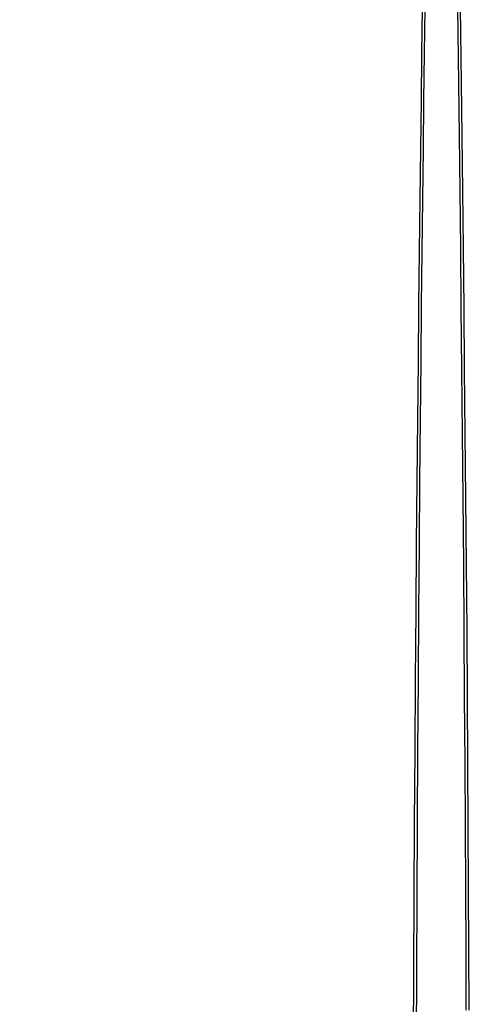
# Model space of a CAD drawing. Header units: centimetres. Extents: x 1912 to 37354, y 4932 to 6633.
# Tile 92 of 236: x 14034 to 14045, y 5695 to 5718. Entities that reach past the tile are written whole.
import ezdxf
from ezdxf import colors
from ezdxf.entities.mleader import LeaderData, LeaderLine
from ezdxf.math import Vec2, Vec3

# ---------------------------------------------------------------- set-up
doc = ezdxf.new("R2010")
doc.units = ezdxf.units.CM
doc.layers.add('$_urządzenia', color=250, linetype='Continuous')
doc.layers.add('IS_Opis', color=250, linetype='Continuous', lineweight=9)
doc.styles.add('styl1', font='ARIALN.TTF')

# ---------------------------------------------------------------- blocks, each defined once
blk = doc.blocks.new('A$C92957c0b')
at = {"layer": '$_urządzenia'}
for points in [[(-6.56, -407.83), (-6.49, -390.85), (-6.41, -373.58), (-6.31, -356.09), (-6.21, -338.94), (-6.09, -322.24), (-5.97, -305.88), (-5.84, -290.14), (-5.71, -275.14), (-5.57, -260.76), (-5.43, -246.92), (-5.29, -233.62), (-5.15, -220.86), (-5.01, -208.54), (-4.87, -196.63), (-4.72, -185.16), (-4.58, -174.07), (-4.43, -163.35)], [(-5.87, -407.82), (-5.8, -390.85), (-5.72, -373.58), (-5.63, -356.08), (-5.53, -338.93), (-5.42, -322.23), (-5.3, -305.88), (-5.18, -290.14), (-5.05, -275.14), (-4.92, -260.76), (-4.79, -246.92), (-4.66, -233.62), (-4.52, -220.87), (-4.39, -208.54), (-4.25, -196.64), (-4.11, -185.17), (-3.97, -174.07), (-3.84, -163.35)], [(3.76, -157.49), (3.91, -169.07), (4.06, -181.07), (4.21, -193.57), (4.37, -206.61), (4.52, -220.16), (4.66, -234.21), (4.81, -248.83), (4.95, -263.94), (5.09, -279.27), (5.22, -294.87), (5.34, -310.68), (5.45, -326.33), (5.55, -341.75), (5.64, -357), (5.71, -371.89), (5.78, -386.32), (5.84, -400.4)], [(4.35, -157.49), (4.51, -169.06), (4.67, -181.06), (4.83, -193.57), (4.99, -206.61), (5.15, -220.16), (5.3, -234.2), (5.45, -248.82), (5.6, -263.94), (5.75, -279.27), (5.88, -294.87), (6.01, -310.68), (6.12, -326.33), (6.23, -341.75), (6.32, -357), (6.4, -371.89), (6.47, -386.33), (6.53, -400.4)]]:
    blk.add_lwpolyline(points, dxfattribs=at)

msp = doc.modelspace()

# ---------------------------------------------------------------- block references
at = {"layer": '$_urządzenia', "xscale": 0.1, "yscale": 0.1, "zscale": 0.1}
msp.add_blockref('A$C92957c0b', (14043.856, 5734.494), dxfattribs=at)

# ---------------------------------------------------------------- leaders
at = {"layer": 'IS_Opis'}
ml = msp.add_multileader_mtext('Standard', dxfattribs=at)
ml.set_content('Projektowany kocioł gazowy 1-funkcyjny 100kW z zamkniętą komorą spalania. Kotły zamontować na prefabrykowanym stelażu', color=256, style='styl1')
ml.set_leader_properties()
ml.build(insert=Vec2(0, 0))
ml.multileader.update_dxf_attribs({"dogleg_length": 5, "arrow_head_size": 7.5})
ctx = ml.context
ctx.base_point, ctx.char_height, ctx.arrow_head_size, ctx.landing_gap_size, ctx.plane_origin = Vec3(13594.447, 5786.957), 12, 7.5, 5, Vec3(14031.09, 5884.081)
ctx.text_align_type = 2
notes = []
notes.append((ctx, [(1, (1, 1, 0), (13884.638, 5786.957), (-1, 0), 18.917, [(2, [(13884.638, 5734.494), (14044.638, 5734.494), (13964.638, 5734.494)], 0, [])])]))
ctx.mtext.insert, ctx.mtext.width, ctx.mtext.defined_height, ctx.mtext.alignment, ctx.mtext.flow_direction = Vec3(13860.721, 5794.721), 272.7828, 76.915, 3, 5
for ctx, leaders in notes:
    for number, flags, end, landing, length, lines in leaders:
        leader = LeaderData()
        leader.index, (leader.has_last_leader_line, leader.has_dogleg_vector, leader.attachment_direction) = number, flags
        leader.last_leader_point, leader.dogleg_vector, leader.dogleg_length = Vec3(end), Vec3(landing), length
        for number, points, colour, breaks in lines:
            line = LeaderLine()
            line.index, line.vertices, line.color, line.breaks = number, Vec3.list(points), colors.encode_raw_color(colour), breaks
            leader.lines.append(line)
        ctx.leaders.append(leader)

doc.saveas('drawing.dxf')
